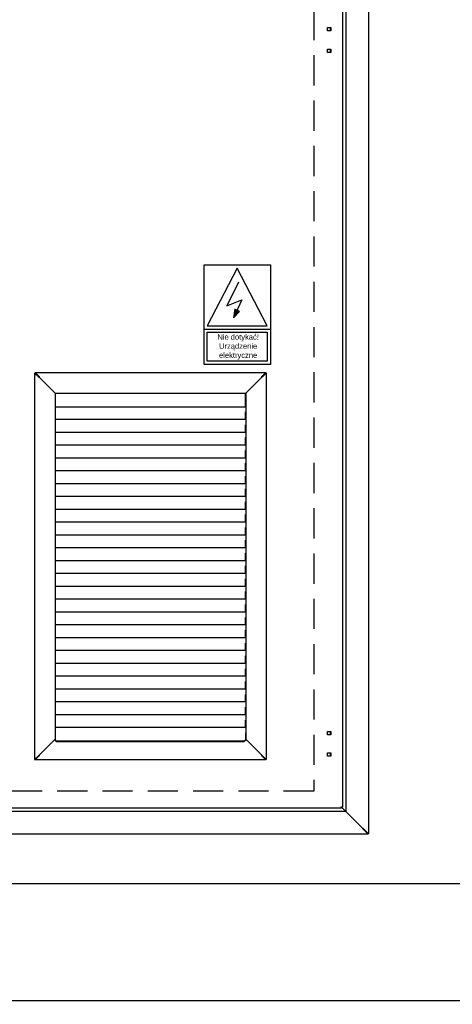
# Model space of a CAD drawing. Header units: millimetres. Extents: x 11359 to 209982, y 9392 to 44475.
# Tile 13 of 32: x 141662 to 142572, y 36109 to 38179. Entities that reach past the tile are written whole.
import ezdxf

# ---------------------------------------------------------------- set-up
doc = ezdxf.new("R2010")
doc.units = ezdxf.units.MM
doc.linetypes.add('DASHED', pattern=[19.05, 12.7, -6.35])
for name, color, linetype in [('Aparatura', 7, 'Continuous'), ('Rzeczywiste światło', 1, 'Continuous'), ('Wymiar', 251, 'Continuous')]:
    doc.layers.add(name, color=color, linetype=linetype)
doc.styles.add('Arial', font='arial.ttf')
doc.styles.get("Standard").update_dxf_attribs({"font": 'arial.ttf'})
doc.dimstyles.new('ISO-25', dxfattribs={"dimtxt": 2.5, "dimasz": 2.5, "dimexe": 1.25, "dimexo": 0.625, "dimtad": 1, "dimtxsty": 'Standard', "dimcen": 2.5, "dimadec": 0, "dimazin": 0, "dimtfac": 1, "dimtmove": 0, "dimatfit": 3, "dimfxl": 1, "dimarcsym": 0})

# ---------------------------------------------------------------- blocks, each defined once
blk = doc.blocks.new('*D264')
at = {"layer": 'Defpoints', "color": 0, "transparency": 16777216}
for p in [(140275.9, 36361.9), (142785.9, 36361.9, 17522688), (142785.9, 36117.1)]:
    blk.add_point(p, dxfattribs=at)
at = {"layer": 'Wymiar', "color": 0, "lineweight": -2, "transparency": 16777216}
for p, q in [((140275.9, 36361.3), (140275.9, 36115.9)), ((142785.9, 36361.3), (142785.9, 36115.9)), ((140325.9, 36117.1), (142735.9, 36117.1))]:
    blk.add_line(p, q, dxfattribs=at)
at = {"layer": 'Wymiar', "color": 0, "transparency": 16777216}
for points in [[(140325.9, 36125.4), (140325.9, 36108.8), (140275.9, 36117.1)], [(142735.9, 36125.4), (142735.9, 36108.8), (142785.9, 36117.1)]]:
    blk.add_solid(points, dxfattribs=at)
at = {"layer": 'Wymiar', "color": 0, "transparency": 16777216, "insert": (141530.9, 36157.6), "char_height": 50, "attachment_point": 5}
blk.add_mtext('2510', dxfattribs=at)
blk = doc.blocks.new('D_2500x1500_2s_p_zal_gor_dol_front_WA2-03-600-2007-31-RAL-05')
at = {"color": 7, "linetype": 'Continuous'}
for p, q in [((865, 2699.5), (865, 0.5)), ((817.5, 2652.5), (817.5, 47.5)), ((810.5, 2643.5), (810.5, 56.5)), ((778.5, 1696), (785.5, 1696)), ((778.5, 1689), (778.5, 1696)), ((785.5, 1689), (778.5, 1689)), ((784.5, 1696), (784.5, 1689)), ((785.5, 1696), (785.5, 1689)), ((778.5, 1651), (785.5, 1651)), ((778.5, 1644), (778.5, 1651)), ((785.5, 1644), (778.5, 1644)), ((784.5, 1651), (784.5, 1644)), ((785.5, 1651), (785.5, 1644)), ((162.9, 969.7), (162.9, 157.3)), ((162.9, 969.7), (163.8, 969.7)), ((162.9, 969.7), (171.4, 961.2)), ((163.8, 970.6), (649.2, 970.6)), ((163.8, 970.6), (163.8, 969.7)), ((163.8, 970.6), (172.3, 962.1)), ((163.8, 969.7), (172.3, 961.2)), ((163.8, 969.7), (172.3, 961.2)), ((171.4, 961.2), (172.3, 961.2)), ((171.4, 961.2), (172.6, 960.9)), ((172.3, 962.1), (172.3, 961.2)), ((172.3, 962.1), (172.6, 960.9)), ((172.6, 960.9), (203.2, 930.3)), ((172.6, 960.9), (203.2, 930.3)), ((640.4, 960.9), (609.8, 930.3)), ((609.8, 930.3), (640.4, 960.9)), ((640.4, 960.9), (640.7, 962.1)), ((641.6, 961.2), (640.4, 960.9)), ((640.7, 962.1), (649.2, 970.6)), ((649.2, 969.7), (640.7, 961.2)), ((640.7, 961.2), (649.2, 969.7)), ((640.7, 962.1), (640.7, 961.2)), ((641.6, 961.2), (640.7, 961.2)), ((650.1, 969.7), (641.6, 961.2)), ((649.2, 970.6), (649.2, 969.7)), ((650.1, 969.7), (649.2, 969.7)), ((650.1, 969.7), (650.1, 157.3)), ((203.2, 930.3), (206, 927.5)), ((203.2, 930.3), (206, 927.5)), ((206, 927.5), (206, 883.6)), ((206, 927.5), (607, 927.5)), ((206.5, 926.8), (206.5, 927.5)), ((206.5, 909.9), (206.5, 926.8)), ((606.5, 926.8), (606.5, 927.5)), ((606.5, 909.9), (606.5, 926.8)), ((609.8, 930.3), (607, 927.5)), ((607, 927.5), (609.8, 930.3)), ((607, 927.5), (607, 199.5)), ((206.5, 910.7), (206, 910.7)), ((206.5, 907.8), (206.5, 909.9)), ((206.5, 898), (206.5, 907.8)), ((606.5, 898), (206.5, 898)), ((607, 910.7), (606.5, 910.7)), ((606.5, 907.8), (606.5, 909.9)), ((606.5, 898), (606.5, 907.8)), ((206, 883.6), (206, 881.7)), ((206, 881.7), (206, 872)), ((206, 872), (206, 856.6)), ((606, 872), (206, 872)), ((606, 888), (607, 888)), ((606, 883.8), (606, 888)), ((606, 886.5), (607, 886.5)), ((606, 881.7), (606, 883.8)), ((607, 883.7), (606, 883.7)), ((606, 872), (606, 881.7)), ((206, 856.6), (206, 854.7)), ((206, 854.7), (206, 845)), ((606, 861), (607, 861)), ((606, 856.8), (606, 861)), ((606, 859.5), (607, 859.5)), ((606, 854.7), (606, 856.8)), ((607, 856.7), (606, 856.7)), ((606, 845), (606, 854.7)), ((206, 845), (206, 829.6)), ((606, 845), (206, 845)), ((206, 829.6), (206, 827.7)), ((606, 834), (607, 834)), ((606, 829.8), (606, 834)), ((606, 832.5), (607, 832.5)), ((606, 827.7), (606, 829.8)), ((607, 829.7), (606, 829.7)), ((206, 827.7), (206, 818)), ((206, 818), (206, 802.6)), ((606, 818), (206, 818)), ((606, 818), (606, 827.7)), ((206, 802.6), (206, 800.7)), ((206, 800.7), (206, 791)), ((206, 791), (206, 775.6)), ((606, 791), (206, 791)), ((606, 807), (607, 807)), ((606, 802.8), (606, 807)), ((606, 805.5), (607, 805.5)), ((606, 800.7), (606, 802.8)), ((607, 802.7), (606, 802.7)), ((606, 791), (606, 800.7)), ((206, 775.6), (206, 773.7)), ((206, 773.7), (206, 764)), ((606, 780), (607, 780)), ((606, 775.8), (606, 780)), ((606, 778.5), (607, 778.5)), ((606, 773.7), (606, 775.8)), ((607, 775.7), (606, 775.7)), ((606, 764), (606, 773.7)), ((206, 764), (206, 748.6)), ((606, 764), (206, 764)), ((206, 748.6), (206, 746.7)), ((206, 746.7), (206, 737)), ((606, 753), (607, 753)), ((606, 748.8), (606, 753)), ((606, 751.5), (607, 751.5)), ((606, 746.7), (606, 748.8)), ((607, 748.7), (606, 748.7)), ((606, 737), (606, 746.7)), ((206, 737), (206, 721.6)), ((606, 737), (206, 737)), ((606, 726), (607, 726)), ((606, 721.8), (606, 726)), ((206, 721.6), (206, 719.7)), ((206, 719.7), (206, 710)), ((206, 710), (206, 694.6)), ((606, 710), (206, 710)), ((606, 724.5), (607, 724.5)), ((606, 719.7), (606, 721.8)), ((607, 721.7), (606, 721.7)), ((606, 710), (606, 719.7)), ((206, 694.6), (206, 692.7)), ((206, 692.7), (206, 683)), ((606, 699), (607, 699)), ((606, 694.8), (606, 699)), ((606, 697.5), (607, 697.5)), ((606, 692.7), (606, 694.8)), ((607, 694.7), (606, 694.7)), ((606, 683), (606, 692.7)), ((206, 683), (206, 667.6)), ((606, 683), (206, 683)), ((206, 667.6), (206, 665.7)), ((206, 665.7), (206, 656)), ((606, 672), (607, 672)), ((606, 667.8), (606, 672)), ((606, 670.5), (607, 670.5)), ((606, 665.7), (606, 667.8)), ((607, 667.7), (606, 667.7)), ((606, 656), (606, 665.7)), ((206, 656), (206, 640.6)), ((606, 656), (206, 656)), ((606, 645), (607, 645)), ((606, 640.8), (606, 645)), ((606, 643.5), (607, 643.5)), ((206, 640.6), (206, 638.7)), ((206, 638.7), (206, 629)), ((206, 629), (206, 613.6)), ((606, 629), (206, 629)), ((606, 638.7), (606, 640.8)), ((607, 640.7), (606, 640.7)), ((606, 629), (606, 638.7)), ((206, 613.6), (206, 611.7)), ((206, 611.7), (206, 602)), ((206, 602), (206, 586.6)), ((606, 602), (206, 602)), ((606, 618), (607, 618)), ((606, 613.8), (606, 618)), ((606, 616.5), (607, 616.5)), ((606, 611.7), (606, 613.8)), ((607, 613.7), (606, 613.7)), ((606, 602), (606, 611.7)), ((206, 586.6), (206, 584.7)), ((206, 584.7), (206, 575)), ((606, 591), (607, 591)), ((606, 586.8), (606, 591)), ((606, 589.5), (607, 589.5)), ((606, 584.7), (606, 586.8)), ((607, 586.7), (606, 586.7)), ((606, 575), (606, 584.7)), ((206, 575), (206, 559.6)), ((606, 575), (206, 575)), ((206, 559.6), (206, 557.7)), ((606, 564), (607, 564)), ((606, 559.8), (606, 564)), ((606, 562.5), (607, 562.5)), ((606, 557.7), (606, 559.8)), ((607, 559.7), (606, 559.7)), ((206, 557.7), (206, 548)), ((206, 548), (206, 532.6)), ((606, 548), (206, 548)), ((606, 548), (606, 557.7)), ((206, 532.6), (206, 530.7)), ((206, 530.7), (206, 521)), ((206, 521), (206, 505.6)), ((606, 521), (206, 521)), ((606, 537), (607, 537)), ((606, 532.8), (606, 537)), ((606, 535.5), (607, 535.5)), ((606, 530.7), (606, 532.8)), ((607, 532.7), (606, 532.7)), ((606, 521), (606, 530.7)), ((206, 505.6), (206, 503.7)), ((206, 503.7), (206, 494)), ((606, 510), (607, 510)), ((606, 505.8), (606, 510)), ((606, 508.5), (607, 508.5)), ((606, 503.7), (606, 505.8)), ((607, 505.7), (606, 505.7)), ((606, 494), (606, 503.7)), ((206, 494), (206, 478.6)), ((606, 494), (206, 494)), ((206, 478.6), (206, 476.7)), ((206, 476.7), (206, 467)), ((606, 483), (607, 483)), ((606, 478.8), (606, 483)), ((606, 481.5), (607, 481.5)), ((606, 476.7), (606, 478.8)), ((607, 478.7), (606, 478.7)), ((606, 467), (606, 476.7)), ((206, 467), (206, 451.6)), ((606, 467), (206, 467)), ((606, 456), (607, 456)), ((606, 451.8), (606, 456)), ((206, 451.6), (206, 449.7)), ((206, 449.7), (206, 440)), ((206, 440), (206, 424.6)), ((606, 440), (206, 440)), ((606, 454.5), (607, 454.5)), ((606, 449.7), (606, 451.8)), ((607, 451.7), (606, 451.7)), ((606, 440), (606, 449.7)), ((206, 424.6), (206, 422.7)), ((206, 422.7), (206, 413)), ((606, 429), (607, 429)), ((606, 424.8), (606, 429)), ((606, 427.5), (607, 427.5)), ((606, 422.7), (606, 424.8)), ((607, 424.7), (606, 424.7)), ((606, 413), (606, 422.7)), ((206, 413), (206, 397.6)), ((606, 413), (206, 413)), ((206, 397.6), (206, 395.7)), ((206, 395.7), (206, 386)), ((606, 402), (607, 402)), ((606, 397.8), (606, 402)), ((606, 400.5), (607, 400.5)), ((606, 395.7), (606, 397.8)), ((607, 397.7), (606, 397.7)), ((606, 386), (606, 395.7)), ((206, 386), (206, 370.6)), ((606, 386), (206, 386)), ((606, 375), (607, 375)), ((606, 370.8), (606, 375)), ((606, 373.5), (607, 373.5)), ((206, 370.6), (206, 368.7)), ((206, 368.7), (206, 359)), ((206, 359), (206, 343.6)), ((606, 359), (206, 359)), ((606, 368.7), (606, 370.8)), ((607, 370.7), (606, 370.7)), ((606, 359), (606, 368.7)), ((206, 343.6), (206, 341.7)), ((206, 341.7), (206, 332)), ((206, 332), (206, 316.6)), ((606, 332), (206, 332)), ((606, 348), (607, 348)), ((606, 343.8), (606, 348)), ((606, 346.5), (607, 346.5)), ((606, 341.7), (606, 343.8)), ((607, 343.7), (606, 343.7)), ((606, 332), (606, 341.7)), ((206, 316.6), (206, 314.7)), ((206, 314.7), (206, 305)), ((606, 321), (607, 321)), ((606, 316.8), (606, 321)), ((606, 319.5), (607, 319.5)), ((606, 314.7), (606, 316.8)), ((607, 316.7), (606, 316.7)), ((606, 305), (606, 314.7)), ((206, 305), (206, 289.6)), ((606, 305), (206, 305)), ((606, 294), (607, 294)), ((606, 289.8), (606, 294)), ((606, 292.5), (607, 292.5)), ((206, 289.6), (206, 287.7)), ((206, 287.7), (206, 278)), ((206, 278), (206, 262.6)), ((606, 278), (206, 278)), ((606, 287.7), (606, 289.8)), ((607, 289.7), (606, 289.7)), ((606, 278), (606, 287.7)), ((206, 262.6), (206, 260.7)), ((206, 260.7), (206, 251)), ((206, 251), (206, 235.6)), ((606, 251), (206, 251)), ((606, 267), (607, 267)), ((606, 262.8), (606, 267)), ((606, 265.5), (607, 265.5)), ((606, 260.7), (606, 262.8)), ((607, 262.7), (606, 262.7)), ((606, 251), (606, 260.7)), ((206, 235.6), (206, 233.7)), ((206, 233.7), (206, 224)), ((606, 240), (607, 240)), ((606, 235.8), (606, 240)), ((606, 238.5), (607, 238.5)), ((606, 233.7), (606, 235.8)), ((607, 235.7), (606, 235.7)), ((606, 224), (606, 233.7)), ((206, 224), (206, 208.6)), ((606, 224), (206, 224)), ((206, 208.6), (206, 208.2)), ((206, 208.2), (206, 207.7)), ((206, 207.7), (206, 198.1)), ((607, 213), (606, 213)), ((606, 213), (606, 208.2)), ((607, 211.5), (606, 211.5)), ((606, 208.2), (606, 207.7)), ((606, 207.7), (606, 198.1)), ((778.5, 209), (778.5, 216)), ((778.5, 216), (785.5, 216)), ((785.5, 209), (778.5, 209)), ((784.5, 216), (784.5, 209)), ((785.5, 216), (785.5, 209)), ((203.2, 196.7), (172.6, 166.1)), ((203.2, 196.7), (172.6, 166.1)), ((206, 199.5), (203.2, 196.7)), ((206, 199.5), (203.2, 196.7)), ((206, 197), (206, 198.1)), ((206, 198.1), (209, 195.7)), ((209, 194.5), (206, 197)), ((603, 195.7), (209, 195.7)), ((209, 195.7), (209, 194.5)), ((603, 194.5), (209, 194.5)), ((603, 195.7), (606, 198.1)), ((606, 197), (603, 194.5)), ((603, 194.5), (603, 195.7)), ((607, 199.5), (606, 199.5)), ((606, 198.1), (606, 197)), ((607, 199.5), (609.8, 196.7)), ((609.8, 196.7), (607, 199.5)), ((609.8, 196.7), (640.4, 166.1)), ((640.4, 166.1), (609.8, 196.7)), ((171.4, 165.8), (162.9, 157.3)), ((172.3, 165.8), (163.8, 157.3)), ((172.3, 165.8), (163.8, 157.3)), ((172.6, 166.1), (171.4, 165.8)), ((171.4, 165.8), (172.3, 165.8)), ((172.6, 166.1), (172.3, 164.9)), ((172.3, 164.9), (172.3, 165.8)), ((640.4, 166.1), (641.6, 165.8)), ((640.7, 164.9), (640.4, 166.1)), ((640.7, 165.8), (649.2, 157.3)), ((641.6, 165.8), (640.7, 165.8)), ((649.2, 157.3), (640.7, 165.8)), ((640.7, 164.9), (640.7, 165.8)), ((641.6, 165.8), (650.1, 157.3)), ((778.5, 164), (778.5, 171)), ((778.5, 171), (785.5, 171)), ((784.5, 171), (784.5, 164)), ((785.5, 171), (785.5, 164)), ((162.9, 157.3), (163.8, 157.3)), ((172.3, 164.9), (163.8, 156.4)), ((163.8, 156.4), (163.8, 157.3)), ((649.2, 156.4), (163.8, 156.4)), ((649.2, 156.4), (640.7, 164.9)), ((650.1, 157.3), (649.2, 157.3)), ((649.2, 156.4), (649.2, 157.3)), ((785.5, 164), (778.5, 164)), ((817.5, 47.5), (-817.5, 47.5)), ((808.5, 54.5), (4.5, 54.5)), ((807.7, 57.3), (816.7, 48.3)), ((807.7, 57.3), (816.7, 48.3)), ((810.5, 56.5), (808.5, 56.5)), ((808.5, 54.5), (808.5, 56.5)), ((816.7, 48.3), (817.5, 47.5)), ((816.7, 48.3), (817.5, 47.5)), ((817.5, 47.5), (820.3, 44.7)), ((817.5, 47.5), (820.3, 44.7)), ((820.3, 44.7), (853, 12)), ((820.3, 44.7), (853, 12)), ((864.5, 0), (-864.5, 0)), ((853, 12), (853.7, 11.8)), ((853, 12), (853.2, 11.3)), ((853.2, 11.8), (864.5, 0.5)), ((853.7, 11.8), (853.2, 11.8)), ((853.2, 11.3), (853.2, 11.8)), ((853.2, 11.8), (864.5, 0.5)), ((853.2, 11.3), (864.5, 0)), ((853.7, 11.8), (865, 0.5)), ((865, 0.5), (864.5, 0.5)), ((864.5, 0), (864.5, 0.5))]:
    blk.add_line(p, q, dxfattribs=at)
for points in [[(807.7, 57.3), (807.8, 57.2), (807.9, 57.1), (808.1, 57), (808.2, 57), (808.3, 56.8), (808.4, 56.8), (808.5, 56.6), (808.5, 56.6), (808.5, 56.5)], [(807.7, 57.3), (808.1, 57.2), (808.4, 57.1), (809.1, 57), (809.4, 57), (809.9, 56.8), (810.1, 56.8), (810.4, 56.6), (810.5, 56.6), (810.5, 56.5)], [(808.5, 56.5), (808.4, 56.5), (808.4, 56.5), (808.2, 56.6), (808.2, 56.7), (808, 56.8), (808, 56.9), (807.8, 57.1), (807.8, 57.2), (807.7, 57.3)], [(808.5, 54.5), (808.4, 54.5), (808.4, 54.6), (808.2, 54.8), (808.2, 55.1), (808, 55.6), (808, 55.9), (807.8, 56.5), (807.8, 56.9), (807.7, 57.3)]]:
    blk.add_open_spline(points, degree=3, knots=[0, 0, 0, 0, 0.25, 0.25, 0.5, 0.5, 0.75, 0.75, 1, 1, 1, 1], dxfattribs=at)
at = {"layer": 'Rzeczywiste światło', "linetype": 'DASHED', "ltscale": 5}
for p, q in [((750, 2590.5), (750, 90.5)), ((750, 90.5), (-750, 90.5))]:
    blk.add_line(p, q, dxfattribs=at)
blk = doc.blocks.new('Tabliczka - Nie dotykać....', base_point=(58483.3, 11697.5))
at = {"layer": 'Aparatura'}
blk.add_hatch(color=54, dxfattribs=at).paths.add_polyline_path([(58475.7, 11586.6), (58487.8, 11599.8), (58477.9, 11604.4)])
at = {"layer": 'Aparatura', "color": 7}
blk.add_lwpolyline([(58413.6, 11697.5), (58553, 11697.5), (58553, 11488.4), (58413.6, 11488.4)], close=True, dxfattribs=at)
at = {"layer": 'Aparatura', "color": 54}
for points in [[(58483.3, 11691), (58420.1, 11569.2), (58546.5, 11569.2)], [(58475.7, 11586.6), (58487.8, 11599.8), (58477.9, 11604.4)], [(58420.1, 11556.2), (58546.5, 11556.2), (58546.5, 11494.9), (58420.1, 11494.9)]]:
    blk.add_lwpolyline(points, close=True, dxfattribs=at)
blk.add_lwpolyline([(58486, 11661.4), (58461, 11611.5), (58493, 11624), (58475.7, 11586.6)], dxfattribs=at)
at = {"layer": 'Aparatura', "color": 7}
blk.add_lwpolyline([(58413.6, 11562.7), (58553, 11562.7)], dxfattribs=at)
at = {"layer": 'Aparatura', "color": 7, "insert": (58485.1, 11525.2), "char_height": 1.3, "width": 154.805, "attachment_point": 5, "style": 'Arial'}
blk.add_mtext('\\FTxt|b0|i0|c238;\\H11.5;Nie dotykać!\\PUrządzenie\\Pelektryczne', dxfattribs=at)

msp = doc.modelspace()

# ---------------------------------------------------------------- linework, layer by layer
at = {"elevation": -31956992}
msp.add_lwpolyline([(140275.9, 39361.9), (142785.8, 39361.9), (142785.8, 36361.9), (140275.9, 36361.9)], close=True, dxfattribs=at)

# ---------------------------------------------------------------- block references
msp.add_blockref('D_2500x1500_2s_p_zal_gor_dol_front_WA2-03-600-2007-31-RAL-05', (141530.8, 36466.5, -31956992))
at = {"layer": 'Aparatura', "color": 7, "linetype": 'Continuous', "lineweight": 5}
msp.add_blockref('Tabliczka - Nie dotykać....', (142119.8, 37663.5, 530767872), dxfattribs=at)

# ---------------------------------------------------------------- dimensions: what is measured, and where the dimension line sits
at = {"layer": 'Wymiar'}
dim = msp.add_linear_dim(base=(142785.9, 36117.1, -67002368), p1=(140275.9, 36361.9, -67002368), p2=(142785.9, 36361.9, -49479680), dimstyle='ISO-25', override={"dimtxt": 50, "dimasz": 50, "dimgap": 15, "dimdec": 0}, dxfattribs=at)
dim.commit()
dim.dimension.update_dxf_attribs({"geometry": '*D264', "text_midpoint": (141530.9, 36157.6, -67002368)})

doc.saveas('drawing.dxf')
